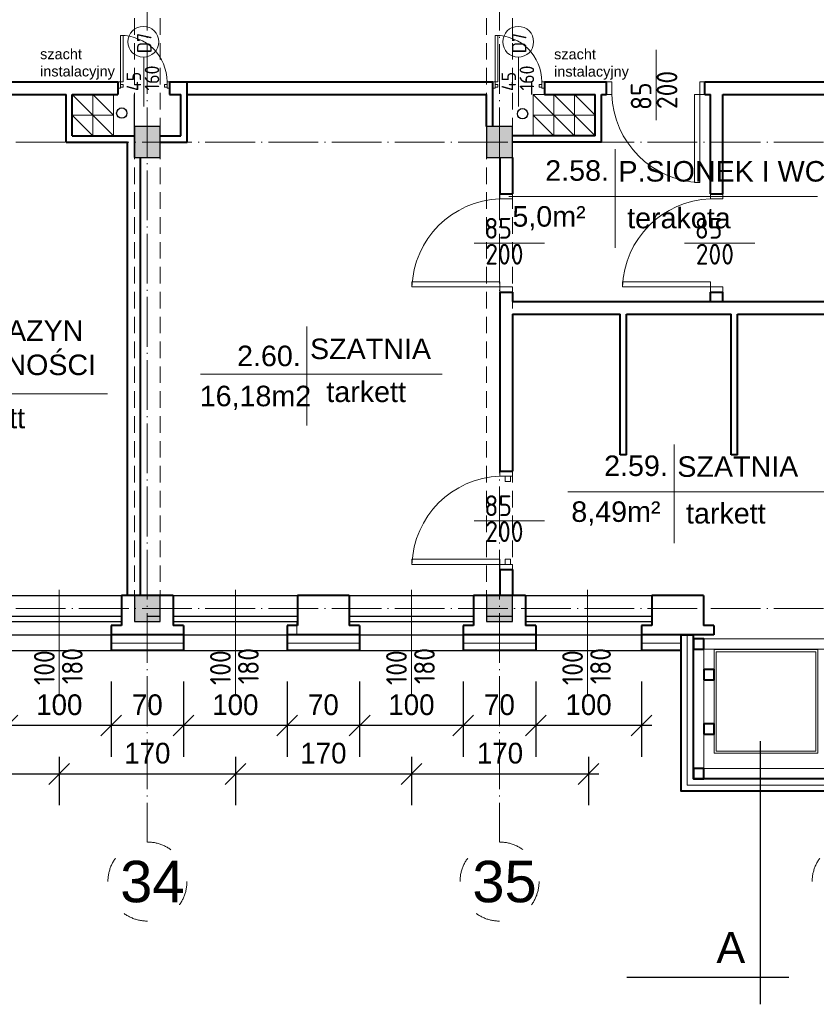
# Model space of a CAD drawing. Header units: millimetres. Extents: x -32003 to -19505, y 17931 to 29358.
# Tile 88 of 92: x -21177 to -20408, y 26482 to 27432. Entities that reach past the tile are written whole.
import ezdxf

# ---------------------------------------------------------------- set-up
doc = ezdxf.new("R2010")
doc.units = ezdxf.units.MM
doc.header["$PDMODE"] = 3
for name, pattern in [('ACAD_ISO03W100', [30, 12, -18]), ('ACAD_ISO04W100', [30.5, 24, -3, 0.5, -3]), ('KRESKOWA_X2', [12, 8, -4])]:
    doc.linetypes.add(name, pattern=pattern)
for name, color, linetype, lineweight in [('_wymiary', 1, 'Continuous', 9), ('drzwi', 140, 'Continuous', 13), ('KOMINY', 43, 'Continuous', 15), ('NR', 7, 'Continuous', 13), ('opisy drzwi', 40, 'Continuous', 13), ('opisy pom', 3, 'Continuous', 18), ('OPISY POM. 100', 150, 'Continuous', 20), ('przerywana', 7, 'KRESKOWA_X2', 5), ('sciany', 4, 'Continuous', 40), ('symetria', 7, 'ACAD_ISO03W100', 5), ('SZRAF', 51, 'Continuous', 9), ('słupy', 2, 'Continuous', 30), ('ula-szraf', 40, 'Continuous', 9), ('ściana', 4, 'Continuous', 40), ('ściany-OCIEPLENIE', 201, 'Continuous', 9)]:
    doc.layers.add(name, color=color, linetype=linetype, lineweight=lineweight)
doc.layers.add('kanalizacja', color=210, linetype='Continuous')
doc.styles.add('ISO', font='isocp.shx')
doc.styles.add('ROMANS', font='ROMANS')
doc.styles.add('style1', font='ARIAL.TTF')
doc.styles.add('SYSTEM', font='TXT')
doc.linetypes.add('BATTING', pattern='A,0.0001,-0.1,[134,ltypeshp.shx,S=0.1,R=0,X=-0.1,Y=0],-0.2,[134,ltypeshp.shx,S=0.1,R=180,X=0.1,Y=0],-0.1', length=0.4001)
doc.dimstyles.new('Jacek2', dxfattribs={"dimscale": 2, "dimtxt": 10, "dimasz": 10, "dimexe": 15, "dimexo": 15, "dimgap": 5, "dimtad": 1, "dimdec": 0, "dimrnd": 0.5, "dimzin": 0, "dimdsep": 46, "dimtxsty": 'Standard', "dimblk": 'OBLIQUE', "dimcen": 0, "dimdle": 5, "dimadec": 1, "dimazin": 0, "dimtfac": 1, "dimtdec": 0, "dimtofl": 0, "dimtmove": 0, "dimatfit": 3, "dimfxl": 0, "dimtolj": 1, "dimtzin": 0, "dimarcsym": 0})

# ---------------------------------------------------------------- blocks, each defined once
blk = doc.blocks.new('_OBLIQUE')
at = {"color": 0, "linetype": 'ByBlock'}
blk.add_line((-0.5, -0.5), (0.5, 0.5), dxfattribs=at)
blk = doc.blocks.new('*D331')
at = {"layer": '_wymiary', "color": 0, "lineweight": -2}
for p, q in [((-20678.67, 26793.45), (-20678.67, 26720.86)), ((-20576.67, 26793.45), (-20576.67, 26720.86)), ((-20566.67, 26750.86), (-20688.67, 26750.86))]:
    blk.add_line(p, q, dxfattribs=at)
at = {"layer": 'Defpoints', "color": 0}
for p in [(-20678.67, 26823.45), (-20576.67, 26823.45), (-20678.67, 26750.86)]:
    blk.add_point(p, dxfattribs=at)
at = {"layer": '_wymiary', "color": 0, "lineweight": -2, "xscale": 20, "yscale": 20, "zscale": 20, "rotation": 180}
blk.add_blockref('_OBLIQUE', (-20678.67, 26750.86), dxfattribs=at)
at = {"layer": '_wymiary', "color": 0, "lineweight": -2, "xscale": 20, "yscale": 20, "zscale": 20}
blk.add_blockref('_OBLIQUE', (-20576.67, 26750.86), dxfattribs=at)
at = {"layer": '_wymiary', "color": 0, "insert": (-20627.67, 26770.86), "char_height": 20, "attachment_point": 5}
blk.add_mtext('\\A1;100', dxfattribs=at)
blk = doc.blocks.new('*D332')
at = {"layer": '_wymiary', "color": 0, "lineweight": -2}
for p, q in [((-20748.67, 26793.45), (-20748.67, 26720.86)), ((-20678.67, 26793.45), (-20678.67, 26720.86)), ((-20668.67, 26750.86), (-20758.67, 26750.86))]:
    blk.add_line(p, q, dxfattribs=at)
at = {"layer": 'Defpoints', "color": 0}
for p in [(-20748.67, 26823.45), (-20678.67, 26823.45), (-20748.67, 26750.86)]:
    blk.add_point(p, dxfattribs=at)
at = {"layer": '_wymiary', "color": 0, "lineweight": -2, "xscale": 20, "yscale": 20, "zscale": 20, "rotation": 180}
blk.add_blockref('_OBLIQUE', (-20748.67, 26750.86), dxfattribs=at)
at = {"layer": '_wymiary', "color": 0, "lineweight": -2, "xscale": 20, "yscale": 20, "zscale": 20}
blk.add_blockref('_OBLIQUE', (-20678.67, 26750.86), dxfattribs=at)
at = {"layer": '_wymiary', "color": 0, "insert": (-20713.67, 26770.86), "char_height": 20, "attachment_point": 5}
blk.add_mtext('\\A1;70', dxfattribs=at)
blk = doc.blocks.new('*D333')
at = {"layer": '_wymiary', "color": 0, "lineweight": -2}
for p, q in [((-20848.67, 26793.45), (-20848.67, 26720.86)), ((-20748.67, 26793.45), (-20748.67, 26720.86)), ((-20738.67, 26750.86), (-20858.67, 26750.86))]:
    blk.add_line(p, q, dxfattribs=at)
at = {"layer": 'Defpoints', "color": 0}
for p in [(-20848.67, 26823.45), (-20748.67, 26823.45), (-20848.67, 26750.86)]:
    blk.add_point(p, dxfattribs=at)
at = {"layer": '_wymiary', "color": 0, "lineweight": -2, "xscale": 20, "yscale": 20, "zscale": 20, "rotation": 180}
blk.add_blockref('_OBLIQUE', (-20848.67, 26750.86), dxfattribs=at)
at = {"layer": '_wymiary', "color": 0, "lineweight": -2, "xscale": 20, "yscale": 20, "zscale": 20}
blk.add_blockref('_OBLIQUE', (-20748.67, 26750.86), dxfattribs=at)
at = {"layer": '_wymiary', "color": 0, "insert": (-20798.67, 26770.86), "char_height": 20, "attachment_point": 5}
blk.add_mtext('\\A1;100', dxfattribs=at)
blk = doc.blocks.new('*D334')
at = {"layer": '_wymiary', "color": 0, "lineweight": -2}
for p, q in [((-20918.67, 26793.45), (-20918.67, 26720.86)), ((-20848.67, 26793.45), (-20848.67, 26720.86)), ((-20838.67, 26750.86), (-20928.67, 26750.86))]:
    blk.add_line(p, q, dxfattribs=at)
at = {"layer": 'Defpoints', "color": 0}
for p in [(-20918.67, 26823.45), (-20848.67, 26823.45), (-20918.67, 26750.86)]:
    blk.add_point(p, dxfattribs=at)
at = {"layer": '_wymiary', "color": 0, "lineweight": -2, "xscale": 20, "yscale": 20, "zscale": 20, "rotation": 180}
blk.add_blockref('_OBLIQUE', (-20918.67, 26750.86), dxfattribs=at)
at = {"layer": '_wymiary', "color": 0, "lineweight": -2, "xscale": 20, "yscale": 20, "zscale": 20}
blk.add_blockref('_OBLIQUE', (-20848.67, 26750.86), dxfattribs=at)
at = {"layer": '_wymiary', "color": 0, "insert": (-20883.67, 26770.86), "char_height": 20, "attachment_point": 5}
blk.add_mtext('\\A1;70', dxfattribs=at)
blk = doc.blocks.new('*D335')
at = {"layer": '_wymiary', "color": 0, "lineweight": -2}
for p, q in [((-21018.67, 26793.45), (-21018.67, 26720.86)), ((-20918.67, 26793.45), (-20918.67, 26720.86)), ((-20908.67, 26750.86), (-21028.67, 26750.86))]:
    blk.add_line(p, q, dxfattribs=at)
at = {"layer": 'Defpoints', "color": 0}
for p in [(-21018.67, 26823.45), (-20918.67, 26823.45), (-21018.67, 26750.86)]:
    blk.add_point(p, dxfattribs=at)
at = {"layer": '_wymiary', "color": 0, "lineweight": -2, "xscale": 20, "yscale": 20, "zscale": 20, "rotation": 180}
blk.add_blockref('_OBLIQUE', (-21018.67, 26750.86), dxfattribs=at)
at = {"layer": '_wymiary', "color": 0, "lineweight": -2, "xscale": 20, "yscale": 20, "zscale": 20}
blk.add_blockref('_OBLIQUE', (-20918.67, 26750.86), dxfattribs=at)
at = {"layer": '_wymiary', "color": 0, "insert": (-20968.67, 26770.86), "char_height": 20, "attachment_point": 5}
blk.add_mtext('\\A1;100', dxfattribs=at)
blk = doc.blocks.new('*D336')
at = {"layer": '_wymiary', "color": 0, "lineweight": -2}
for p, q in [((-21088.67, 26793.45), (-21088.67, 26720.86)), ((-21018.67, 26793.45), (-21018.67, 26720.86)), ((-21008.67, 26750.86), (-21098.67, 26750.86))]:
    blk.add_line(p, q, dxfattribs=at)
at = {"layer": 'Defpoints', "color": 0}
for p in [(-21088.67, 26823.45), (-21018.67, 26823.45), (-21088.67, 26750.86)]:
    blk.add_point(p, dxfattribs=at)
at = {"layer": '_wymiary', "color": 0, "lineweight": -2, "xscale": 20, "yscale": 20, "zscale": 20, "rotation": 180}
blk.add_blockref('_OBLIQUE', (-21088.67, 26750.86), dxfattribs=at)
at = {"layer": '_wymiary', "color": 0, "lineweight": -2, "xscale": 20, "yscale": 20, "zscale": 20}
blk.add_blockref('_OBLIQUE', (-21018.67, 26750.86), dxfattribs=at)
at = {"layer": '_wymiary', "color": 0, "insert": (-21053.67, 26770.86), "char_height": 20, "attachment_point": 5}
blk.add_mtext('\\A1;70', dxfattribs=at)
blk = doc.blocks.new('*D337')
at = {"layer": '_wymiary', "color": 0, "lineweight": -2}
for p, q in [((-21188.67, 26793.45), (-21188.67, 26720.86)), ((-21088.67, 26793.45), (-21088.67, 26720.86)), ((-21078.67, 26750.86), (-21198.67, 26750.86))]:
    blk.add_line(p, q, dxfattribs=at)
at = {"layer": 'Defpoints', "color": 0}
for p in [(-21188.67, 26823.45), (-21088.67, 26823.45), (-21188.67, 26750.86)]:
    blk.add_point(p, dxfattribs=at)
at = {"layer": '_wymiary', "color": 0, "lineweight": -2, "xscale": 20, "yscale": 20, "zscale": 20, "rotation": 180}
blk.add_blockref('_OBLIQUE', (-21188.67, 26750.86), dxfattribs=at)
at = {"layer": '_wymiary', "color": 0, "lineweight": -2, "xscale": 20, "yscale": 20, "zscale": 20}
blk.add_blockref('_OBLIQUE', (-21088.67, 26750.86), dxfattribs=at)
at = {"layer": '_wymiary', "color": 0, "insert": (-21138.67, 26770.86), "char_height": 20, "attachment_point": 5}
blk.add_mtext('\\A1;100', dxfattribs=at)
blk = doc.blocks.new('*D390')
at = {"layer": '_wymiary', "color": 0, "lineweight": -2}
for p, q in [((-20798.67, 26720.86), (-20798.67, 26674.12)), ((-20627.67, 26720.86), (-20627.67, 26674.12)), ((-20617.67, 26704.12), (-20808.67, 26704.12))]:
    blk.add_line(p, q, dxfattribs=at)
at = {"layer": 'Defpoints', "color": 0}
for p in [(-20798.67, 26750.86), (-20627.67, 26750.86), (-20798.67, 26704.12)]:
    blk.add_point(p, dxfattribs=at)
at = {"layer": '_wymiary', "color": 0, "lineweight": -2, "xscale": 20, "yscale": 20, "zscale": 20, "rotation": 180}
blk.add_blockref('_OBLIQUE', (-20798.67, 26704.12), dxfattribs=at)
at = {"layer": '_wymiary', "color": 0, "lineweight": -2, "xscale": 20, "yscale": 20, "zscale": 20}
blk.add_blockref('_OBLIQUE', (-20627.67, 26704.12), dxfattribs=at)
at = {"layer": '_wymiary', "color": 0, "insert": (-20713.17, 26724.12), "char_height": 20, "attachment_point": 5}
blk.add_mtext('\\A1;170', dxfattribs=at)
blk = doc.blocks.new('*D391')
at = {"layer": '_wymiary', "color": 0, "lineweight": -2}
for p, q in [((-20968.67, 26720.86), (-20968.67, 26674.12)), ((-20798.67, 26720.86), (-20798.67, 26674.12)), ((-20788.67, 26704.12), (-20978.67, 26704.12))]:
    blk.add_line(p, q, dxfattribs=at)
at = {"layer": 'Defpoints', "color": 0}
for p in [(-20968.67, 26750.86), (-20798.67, 26750.86), (-20968.67, 26704.12)]:
    blk.add_point(p, dxfattribs=at)
at = {"layer": '_wymiary', "color": 0, "lineweight": -2, "xscale": 20, "yscale": 20, "zscale": 20, "rotation": 180}
blk.add_blockref('_OBLIQUE', (-20968.67, 26704.12), dxfattribs=at)
at = {"layer": '_wymiary', "color": 0, "lineweight": -2, "xscale": 20, "yscale": 20, "zscale": 20}
blk.add_blockref('_OBLIQUE', (-20798.67, 26704.12), dxfattribs=at)
at = {"layer": '_wymiary', "color": 0, "insert": (-20883.67, 26724.12), "char_height": 20, "attachment_point": 5}
blk.add_mtext('\\A1;170', dxfattribs=at)
blk = doc.blocks.new('*D392')
at = {"layer": '_wymiary', "color": 0, "lineweight": -2}
for p, q in [((-21138.67, 26720.86), (-21138.67, 26674.12)), ((-20968.67, 26720.86), (-20968.67, 26674.12)), ((-20958.67, 26704.12), (-21148.67, 26704.12))]:
    blk.add_line(p, q, dxfattribs=at)
at = {"layer": 'Defpoints', "color": 0}
for p in [(-21138.67, 26750.86), (-20968.67, 26750.86), (-21138.67, 26704.12)]:
    blk.add_point(p, dxfattribs=at)
at = {"layer": '_wymiary', "color": 0, "lineweight": -2, "xscale": 20, "yscale": 20, "zscale": 20, "rotation": 180}
blk.add_blockref('_OBLIQUE', (-21138.67, 26704.12), dxfattribs=at)
at = {"layer": '_wymiary', "color": 0, "lineweight": -2, "xscale": 20, "yscale": 20, "zscale": 20}
blk.add_blockref('_OBLIQUE', (-20968.67, 26704.12), dxfattribs=at)
at = {"layer": '_wymiary', "color": 0, "insert": (-21053.67, 26724.12), "char_height": 20, "attachment_point": 5}
blk.add_mtext('\\A1;170', dxfattribs=at)
blk = doc.blocks.new('*D393')
at = {"layer": '_wymiary', "color": 0, "lineweight": -2}
for p, q in [((-21308.67, 26720.86), (-21308.67, 26674.12)), ((-21138.67, 26720.86), (-21138.67, 26674.12)), ((-21128.67, 26704.12), (-21318.67, 26704.12))]:
    blk.add_line(p, q, dxfattribs=at)
at = {"layer": 'Defpoints', "color": 0}
for p in [(-21308.67, 26750.86), (-21138.67, 26750.86), (-21308.67, 26704.12)]:
    blk.add_point(p, dxfattribs=at)
at = {"layer": '_wymiary', "color": 0, "lineweight": -2, "xscale": 20, "yscale": 20, "zscale": 20, "rotation": 180}
blk.add_blockref('_OBLIQUE', (-21308.67, 26704.12), dxfattribs=at)
at = {"layer": '_wymiary', "color": 0, "lineweight": -2, "xscale": 20, "yscale": 20, "zscale": 20}
blk.add_blockref('_OBLIQUE', (-21138.67, 26704.12), dxfattribs=at)
at = {"layer": '_wymiary', "color": 0, "insert": (-21223.67, 26724.12), "char_height": 20, "attachment_point": 5}
blk.add_mtext('\\A1;170', dxfattribs=at)

msp = doc.modelspace()

# ---------------------------------------------------------------- hatches: boundary and pattern name
at = {"layer": 'SZRAF'}
h = msp.add_hatch(color=256, dxfattribs=at)
h.dxf.hatch_style = 1
h.paths.add_polyline_path([(-21066.17, 27313.95), (-21053.67, 27313.95), (-21053.67, 27328.95), (-21066.17, 27328.95)])
h.paths.add_polyline_path([(-21053.67, 27313.95), (-21066.17, 27313.95), (-21066.17, 27298.95), (-21053.67, 27298.95)])
h.paths.add_polyline_path([(-21053.67, 27313.95), (-21041.17, 27313.95), (-21041.17, 27328.95), (-21053.67, 27328.95)])
h.paths.add_polyline_path([(-21053.67, 27298.95), (-21041.17, 27298.95), (-21041.17, 27313.95), (-21053.67, 27313.95)])
h = msp.add_hatch(color=256, dxfattribs=at)
h.dxf.hatch_style = 1
h.paths.add_polyline_path([(-20726.17, 27313.95), (-20713.67, 27313.95), (-20713.67, 27328.95), (-20726.17, 27328.95)])
h.paths.add_polyline_path([(-20713.67, 27313.95), (-20726.17, 27313.95), (-20726.17, 27298.95), (-20713.67, 27298.95)])
h.paths.add_polyline_path([(-20713.67, 27313.95), (-20701.17, 27313.95), (-20701.17, 27328.95), (-20713.67, 27328.95)])
h.paths.add_polyline_path([(-20713.67, 27298.95), (-20701.17, 27298.95), (-20701.17, 27313.95), (-20713.67, 27313.95)])
h = msp.add_hatch(color=256, dxfattribs=at)
h.dxf.hatch_style = 1
h.paths.add_polyline_path([(-21041.17, 26876.45), (-21066.17, 26876.45), (-21066.17, 26863.95), (-21041.17, 26863.95)])
h.paths.add_polyline_path([(-21041.17, 26863.95), (-21066.17, 26863.95), (-21066.17, 26851.45), (-21041.17, 26851.45)])
h = msp.add_hatch(color=256, dxfattribs=at)
h.dxf.hatch_style = 1
h.paths.add_polyline_path([(-20701.17, 26876.45), (-20726.17, 26876.45), (-20726.17, 26863.95), (-20701.17, 26863.95)])
h.paths.add_polyline_path([(-20701.17, 26863.95), (-20726.17, 26863.95), (-20726.17, 26851.45), (-20701.17, 26851.45)])

# ---------------------------------------------------------------- linework, layer by layer
for p, q in [((-21015.17, 27371.95), (-21032.17, 27371.95)), ((-20682.67, 27371.95), (-20682.67, 27359.95)), ((-21066.17, 27298.95), (-21066.17, 27359.95)), ((-25972.17, 26876.45), (-20516.67, 26876.45)), ((-21198.67, 26856.52), (-21078.67, 26856.52)), ((-21053.67, 26856.52), (-21041.17, 26856.52)), ((-21053.67, 26856.52), (-21041.17, 26856.52)), ((-21028.67, 26856.52), (-20908.67, 26856.52)), ((-20858.67, 26856.52), (-20738.67, 26856.52)), ((-20726.17, 26856.52), (-20701.17, 26856.52)), ((-20726.17, 26856.52), (-20701.17, 26856.52)), ((-20688.67, 26856.52), (-20566.67, 26856.52)), ((-25956.51, 26838.45), (-20507.36, 26838.45)), ((-21199.67, 26838.45), (-21077.67, 26838.45)), ((-21029.67, 26838.45), (-20907.67, 26838.45)), ((-20859.67, 26838.45), (-20737.67, 26838.45)), ((-27768.67, 26823.45), (-20538.35, 26823.45)), ((-20461.91, 26735.87), (-20461.91, 26481.91)), ((-20590.58, 26508.13), (-20434.32, 26508.13))]:
    msp.add_line(p, q)
at = {"ltscale": 2}
for p, q in [((-21198.67, 26851.45), (-21078.67, 26851.45)), ((-21066.17, 26851.45), (-21041.17, 26851.45)), ((-21066.17, 26851.45), (-21041.17, 26851.45)), ((-21028.67, 26851.45), (-20908.67, 26851.45)), ((-20858.67, 26851.45), (-20738.67, 26851.45)), ((-20726.17, 26851.45), (-20701.17, 26851.45)), ((-20726.17, 26851.45), (-20701.17, 26851.45)), ((-20688.67, 26851.45), (-20566.67, 26851.45))]:
    msp.add_line(p, q, dxfattribs=at)
at = {"layer": 'drzwi'}
for points in [[(-20526.35, 26699.45), (-20370.35, 26699.45), (-20370.35, 26834.54), (-20526.35, 26834.54)], [(-20516.35, 26709.45), (-20380.35, 26709.45), (-20380.35, 26824.54), (-20516.35, 26824.54)], [(-20506.35, 26724.16), (-20406.35, 26724.16), (-20406.35, 26824.16), (-20506.35, 26824.16)], [(-20504.35, 26726.16), (-20408.35, 26726.16), (-20408.35, 26822.16), (-20504.35, 26822.16)]]:
    msp.add_lwpolyline(points, close=True, dxfattribs=at)
for points in [[(-21079.62, 27371.95, 0), (-21077.12, 27371.95, 0), (-21077.12, 27416.9, 0), (-21079.62, 27416.9, 0), (-21079.62, 27371.95, 0)], [(-20717.67, 27371.95, 0), (-20715.17, 27371.95, 0), (-20715.17, 27416.9, 0), (-20717.67, 27416.9, 0), (-20717.67, 27371.95, 0)], [(-21079.62, 27365.95, 0), (-21082.12, 27365.95, 0), (-21082.12, 27371.95, 0), (-21079.62, 27371.95, 0), (-21079.62, 27365.95, 0)], [(-21079.62, 27366.95, 0), (-21077.12, 27366.95, 0), (-21077.12, 27369.45, 0), (-21079.62, 27369.45, 0), (-21079.62, 27366.95, 0)], [(-21034.67, 27366.95, 0), (-21037.16, 27366.95, 0), (-21037.16, 27369.45, 0), (-21034.67, 27369.45, 0), (-21034.67, 27366.95, 0)], [(-21034.67, 27365.95, 0), (-21032.17, 27365.95, 0), (-21032.17, 27371.95, 0), (-21034.67, 27371.95, 0), (-21034.67, 27365.95, 0)], [(-20717.67, 27365.95, 0), (-20720.17, 27365.95, 0), (-20720.17, 27371.95, 0), (-20717.67, 27371.95, 0), (-20717.67, 27365.95, 0)], [(-20717.67, 27366.95, 0), (-20715.17, 27366.95, 0), (-20715.17, 27369.45, 0), (-20717.67, 27369.45, 0), (-20717.67, 27366.95, 0)], [(-20672.72, 27366.95, 0), (-20675.21, 27366.95, 0), (-20675.21, 27369.45, 0), (-20672.72, 27369.45, 0), (-20672.72, 27366.95, 0)], [(-20672.72, 27365.95, 0), (-20670.22, 27365.95, 0), (-20670.22, 27371.95, 0), (-20672.72, 27371.95, 0), (-20672.72, 27365.95, 0)], [(-20605.3, 27371.95, 0), (-20610.3, 27371.95, 0), (-20610.3, 27359.95, 0), (-20605.3, 27359.95, 0), (-20605.3, 27371.95, 0)], [(-20520.3, 27371.95, 0), (-20515.3, 27371.95, 0), (-20515.3, 27359.95, 0), (-20520.3, 27359.95, 0), (-20520.3, 27371.95, 0)], [(-20520.3, 27359.95, 0), (-20525.3, 27359.95, 0), (-20525.29, 27274.95, 0), (-20520.29, 27274.95, 0), (-20520.3, 27359.95, 0)], [(-20701.17, 27259.12, 0), (-20701.17, 27264.12, 0), (-20713.17, 27264.12, 0), (-20713.17, 27259.12, 0), (-20701.17, 27259.12, 0)], [(-20497.99, 27259.12, 0), (-20497.99, 27264.12, 0), (-20509.99, 27264.12, 0), (-20509.99, 27259.12, 0), (-20497.99, 27259.12, 0)], [(-20713.17, 27174.12, 0), (-20713.17, 27179.12, 0), (-20798.17, 27179.12, 0), (-20798.17, 27174.12, 0), (-20713.17, 27174.12, 0)], [(-20701.17, 27174.12, 0), (-20701.17, 27169.12, 0), (-20713.17, 27169.12, 0), (-20713.17, 27174.12, 0), (-20701.17, 27174.12, 0)], [(-20509.99, 27174.12, 0), (-20509.99, 27179.12, 0), (-20594.99, 27179.12, 0), (-20594.99, 27174.12, 0), (-20509.99, 27174.12, 0)], [(-20497.99, 27174.12, 0), (-20497.99, 27169.12, 0), (-20509.99, 27169.12, 0), (-20509.99, 27174.12, 0), (-20497.99, 27174.12, 0)], [(-20701.17, 26991.45, 0), (-20701.17, 26996.45, 0), (-20713.17, 26996.45, 0), (-20713.17, 26991.45, 0), (-20701.17, 26991.45, 0)], [(-20703.17, 26991.45, 0), (-20703.17, 26986.45, 0), (-20708.17, 26986.45, 0), (-20708.17, 26991.45, 0), (-20703.17, 26991.45, 0)], [(-20713.17, 26906.45, 0), (-20713.17, 26911.45, 0), (-20798.17, 26911.45, 0), (-20798.17, 26906.45, 0), (-20713.17, 26906.45, 0)], [(-20703.17, 26906.45, 0), (-20703.17, 26911.45, 0), (-20708.17, 26911.45, 0), (-20708.17, 26906.45, 0), (-20703.17, 26906.45, 0)], [(-20701.17, 26906.45, 0), (-20701.17, 26901.45, 0), (-20713.17, 26901.45, 0), (-20713.17, 26906.45, 0), (-20701.17, 26906.45, 0)]]:
    msp.add_polyline3d(points, dxfattribs=at)
for centre, radius, start, end in [((-21079.62, 27371.95), 44.96, 0, 90), ((-20717.67, 27371.95), 44.96, 0, 90), ((-20517.22, 27363.02), 88.13, 181.99963, 268.00233), ((-20710.09, 27171.04), 88.13, 91.99843, 178.00113), ((-20506.92, 27171.04), 88.13, 91.99843, 178.00113), ((-20710.09, 26903.38), 88.13, 91.99843, 178.00113)]:
    msp.add_arc(centre, radius, start, end, dxfattribs=at)
at = {"layer": 'kanalizacja'}
for centre in [(-21078.3, 27341.93), (-20691.41, 27341.24)]:
    msp.add_circle(centre, 5, dxfattribs=at)
at = {"layer": 'KOMINY'}
for p, q in [((-21126.17, 27359.93), (-21106.17, 27339.93)), ((-21106.17, 27359.93), (-21086.17, 27339.93)), ((-20681.17, 27359.93), (-20661.17, 27339.93)), ((-20661.17, 27359.93), (-20641.17, 27339.93)), ((-20641.17, 27359.93), (-20621.17, 27339.93)), ((-21126.17, 27339.93), (-21106.17, 27319.93)), ((-21106.17, 27339.93), (-21086.17, 27319.93)), ((-20681.17, 27339.93), (-20661.17, 27319.93)), ((-20661.17, 27339.93), (-20641.17, 27319.93)), ((-20641.17, 27339.93), (-20621.17, 27319.93))]:
    msp.add_line(p, q, dxfattribs=at)
for points in [[(-21106.17, 27339.93), (-21126.17, 27339.93), (-21126.17, 27359.93), (-21106.17, 27359.93)], [(-21086.17, 27339.95), (-21106.17, 27339.95), (-21106.17, 27359.95), (-21086.17, 27359.95)], [(-20661.17, 27339.93), (-20681.17, 27339.93), (-20681.17, 27359.93), (-20661.17, 27359.93)], [(-20641.17, 27339.93), (-20661.17, 27339.93), (-20661.17, 27359.93), (-20641.17, 27359.93)], [(-20621.17, 27339.93), (-20641.17, 27339.93), (-20641.17, 27359.93), (-20621.17, 27359.93)], [(-21106.17, 27319.93), (-21126.17, 27319.93), (-21126.17, 27339.93), (-21106.17, 27339.93)], [(-21086.17, 27319.93), (-21106.17, 27319.93), (-21106.17, 27339.93), (-21086.17, 27339.93)], [(-20661.17, 27319.93), (-20681.17, 27319.93), (-20681.17, 27339.93), (-20661.17, 27339.93)], [(-20641.17, 27319.93), (-20661.17, 27319.93), (-20661.17, 27339.93), (-20641.17, 27339.93)], [(-20621.17, 27319.93), (-20641.17, 27319.93), (-20641.17, 27339.93), (-20621.17, 27339.93)]]:
    msp.add_lwpolyline(points, close=True, dxfattribs=at)
at = {"layer": 'opisy drzwi'}
for p, q in [((-20562.45, 27334.97), (-20562.45, 27402.84)), ((-21057.14, 27395.7), (-21057.14, 27348.19)), ((-20695.2, 27395.7), (-20695.2, 27348.19)), ((-20738.15, 27216.27), (-20670.28, 27216.27)), ((-20534.97, 27216.27), (-20467.1, 27216.27)), ((-20738.15, 26948.6), (-20670.28, 26948.6)), ((-21138.67, 26881.74), (-21138.67, 26779.98)), ((-20968.67, 26881.74), (-20968.67, 26779.98)), ((-20798.67, 26881.74), (-20798.67, 26779.98)), ((-20628.67, 26881.74), (-20628.67, 26779.98))]:
    msp.add_line(p, q, dxfattribs=at)
for centre in [(-21057.51, 27410.71), (-20695.57, 27410.71)]:
    msp.add_circle(centre, 14.88, dxfattribs=at)
at = {"layer": 'opisy pom'}
for p, q in [((-20601.95, 27307.16), (-20601.95, 27211.76)), ((-20704.62, 27261.26), (-20406.47, 27261.26)), ((-20899.7, 27135.85), (-20899.7, 27040.45)), ((-21002.37, 27089.95), (-20768.89, 27089.95)), ((-21370.11, 27071.05), (-21092.03, 27071.05)), ((-20545.1, 27022.25), (-20545.1, 26926.85)), ((-20647.77, 26976.35), (-20349.62, 26976.35))]:
    msp.add_line(p, q, dxfattribs=at)
at = {"layer": 'przerywana', "ltscale": 2}
for p, q in [((-21066.17, 28201.45), (-21066.17, 26876.45)), ((-21041.17, 28201.45), (-21041.17, 26876.45)), ((-20726.17, 28201.45), (-20726.17, 26876.45)), ((-20701.17, 28201.45), (-20701.17, 26876.45))]:
    msp.add_line(p, q, dxfattribs=at)
at = {"layer": 'sciany'}
for p, q in [((-21216.69, 27371.95), (-21082.12, 27371.95)), ((-21082.12, 27371.95), (-21082.12, 27359.95)), ((-21032.11, 27371.95), (-21015.17, 27371.95)), ((-21032.11, 27371.95), (-21015.17, 27371.95)), ((-21032.11, 27371.95), (-21032.11, 27359.95)), ((-21015.17, 27313.93), (-21015.17, 27371.95)), ((-21015.17, 27371.95), (-20720.17, 27371.95)), ((-20873.67, 27371.95), (-20858.67, 27371.95)), ((-20720.17, 27328.95), (-20720.17, 27371.95)), ((-20670.22, 27371.95), (-20611.67, 27371.95)), ((-20670.22, 27371.95), (-20610.3, 27371.95)), ((-20670.22, 27371.95), (-20670.22, 27359.95)), ((-20515.3, 27371.95), (-20506.67, 27371.95)), ((-20515.3, 27371.95), (-20310.17, 27371.95)), ((-21216.69, 27359.94), (-21132.17, 27359.93)), ((-21132.17, 27313.93), (-21132.17, 27359.93)), ((-21126.17, 27359.93), (-21082.12, 27359.95)), ((-21126.17, 27319.91), (-21126.17, 27359.93)), ((-21032.11, 27359.95), (-21021.17, 27359.95)), ((-21021.17, 27319.93), (-21021.17, 27359.95)), ((-21015.17, 27359.95), (-20726.17, 27359.95)), ((-20726.17, 27328.95), (-20726.17, 27359.95)), ((-20670.22, 27359.95), (-20621.17, 27359.95)), ((-20621.17, 27319.93), (-20621.17, 27359.95)), ((-20615.17, 27313.95), (-20615.17, 27359.95)), ((-20615.17, 27359.95), (-20610.3, 27359.95)), ((-20515.3, 27359.95), (-20511.49, 27359.95)), ((-20512.99, 27359.95), (-20509.99, 27359.95)), ((-20497.99, 27359.95), (-20392.17, 27359.95)), ((-20497.99, 27264.12), (-20497.99, 27359.95)), ((-21126.17, 27319.91), (-21066.17, 27319.93)), ((-21041.17, 27319.93), (-21021.17, 27319.93)), ((-20621.17, 27319.93), (-20701.17, 27319.93)), ((-21132.17, 27313.93), (-21072.67, 27313.93)), ((-21041.17, 27313.93), (-21015.17, 27313.93)), ((-20615.17, 27313.95), (-20701.17, 27313.93)), ((-21060.67, 27298.95), (-21060.67, 26876.45)), ((-20713.17, 27298.95), (-20713.17, 27264.12)), ((-20701.17, 27298.95), (-20701.17, 27264.12)), ((-20713.17, 27169.12), (-20713.17, 27147.95)), ((-20509.99, 27159.95), (-20509.99, 27169.12)), ((-20497.99, 27159.95), (-20497.99, 27169.12)), ((-20701.17, 27159.95), (-20379.67, 27159.95)), ((-20713.17, 27147.95), (-20713.17, 27056.1)), ((-20701.17, 27147.95), (-20597, 27147.95)), ((-20701.17, 27147.95), (-20701.17, 27056.1)), ((-20591, 27147.95), (-20489.83, 27147.95)), ((-20591, 27147.95), (-20516.67, 27147.95)), ((-20483.83, 27147.95), (-20379.67, 27147.95)), ((-20713.17, 27056.1), (-20713.17, 26996.45)), ((-20701.17, 27056.1), (-20701.17, 26996.45))]:
    msp.add_line(p, q, dxfattribs=at)
for points in [[(-20370.35, 26838.45), (-20358.35, 26838.45), (-20358.35, 26687.45), (-20538.35, 26687.45), (-20538.35, 26838.45), (-20526.35, 26838.45)], [(-20370.35, 26838.45), (-20370.35, 26838.45), (-20370.35, 26699.45), (-20526.35, 26699.45), (-20526.35, 26838.45)]]:
    msp.add_lwpolyline(points, dxfattribs=at)
for points in [[(-20526.35, 26824.54), (-20516.35, 26824.54), (-20516.35, 26834.54), (-20526.35, 26834.54)], [(-20516.35, 26795.14), (-20506.35, 26795.14), (-20506.35, 26805.14), (-20516.35, 26805.14)], [(-20516.35, 26742.66), (-20506.35, 26742.66), (-20506.35, 26752.66), (-20516.35, 26752.66)], [(-20526.35, 26699.45), (-20516.35, 26699.45), (-20516.35, 26709.45), (-20526.35, 26709.45)]]:
    msp.add_lwpolyline(points, close=True, dxfattribs=at)
at = {"layer": 'symetria', "linetype": 'ACAD_ISO04W100', "ltscale": 2}
for p, q in [((-21053.67, 28201.45), (-21053.67, 26638.5)), ((-20713.67, 28201.45), (-20713.67, 26638.5)), ((-27768.67, 27313.95), (-19699.1, 27313.95)), ((-27768.67, 26863.95), (-19699.1, 26863.95))]:
    msp.add_line(p, q, dxfattribs=at)
at = {"layer": 'symetria', "ltscale": 2}
for centre in [(-21053.59, 26600.35), (-20713.59, 26600.35), (-20373.59, 26600.35)]:
    msp.add_circle(centre, 38.15, dxfattribs=at)
at = {"layer": 'SZRAF', "linetype": 'BATTING', "ltscale": 14}
for p, q in [((-21018.67, 26830.45), (-21088.67, 26830.45)), ((-20848.67, 26830.45), (-20918.67, 26830.45)), ((-20678.67, 26830.45), (-20748.67, 26830.45)), ((-20538.35, 26830.45), (-20576.67, 26830.45))]:
    msp.add_line(p, q, dxfattribs=at)
at = {"layer": 'słupy'}
for points in [[(-21066.17, 27298.95), (-21041.17, 27298.95), (-21041.17, 27328.95), (-21066.17, 27328.95)], [(-20726.17, 27298.95), (-20701.17, 27298.95), (-20701.17, 27328.95), (-20726.17, 27328.95)], [(-21066.17, 26851.45), (-21041.17, 26851.45), (-21041.17, 26876.45), (-21066.17, 26876.45)], [(-20726.17, 26851.45), (-20701.17, 26851.45), (-20701.17, 26876.45), (-20726.17, 26876.45)]]:
    msp.add_lwpolyline(points, close=True, dxfattribs=at)
at = {"layer": 'ula-szraf', "ltscale": 3}
msp.add_line((-20909.17, 26851.45), (-20909.17, 26838.45), dxfattribs=at)
at = {"layer": 'ściana'}
for p, q in [((-20610.3, 27359.95), (-20610.3, 27371.95)), ((-20515.3, 27359.95), (-20515.3, 27371.95)), ((-20509.99, 27264.12), (-20509.99, 27359.95)), ((-21072.67, 26876.45), (-21072.67, 27313.93)), ((-20713.17, 27264.12), (-20701.17, 27264.12)), ((-20509.99, 27264.12), (-20497.99, 27264.12)), ((-20713.17, 27169.12), (-20701.17, 27169.12)), ((-20701.17, 27169.12), (-20701.17, 27159.95)), ((-20509.99, 27169.12), (-20497.99, 27169.12)), ((-20597, 27012.2), (-20597, 27147.95)), ((-20591, 27012.2), (-20591, 27147.95)), ((-20489.83, 27012.2), (-20489.83, 27147.95)), ((-20483.83, 27012.2), (-20483.83, 27147.95)), ((-20591, 27012.2), (-20597, 27012.2)), ((-20483.83, 27012.2), (-20489.83, 27012.2)), ((-20713.17, 26996.45), (-20701.17, 26996.45)), ((-20713.17, 26901.45), (-20701.17, 26901.45)), ((-20713.17, 26901.45), (-20713.17, 26876.45)), ((-20701.17, 26901.45), (-20701.17, 26876.45)), ((-21028.67, 26876.45), (-21078.67, 26876.45)), ((-21078.67, 26876.45), (-21078.67, 26847.45)), ((-21028.67, 26876.45), (-21028.67, 26847.45)), ((-20858.67, 26876.45), (-20908.67, 26876.45)), ((-20908.67, 26876.45), (-20908.67, 26847.45)), ((-20858.67, 26876.45), (-20858.67, 26847.45)), ((-20688.67, 26876.45), (-20738.67, 26876.45)), ((-20738.67, 26876.45), (-20738.67, 26847.45)), ((-20688.67, 26876.45), (-20688.67, 26847.45)), ((-20516.67, 26876.45), (-20566.67, 26876.45)), ((-20566.67, 26876.45), (-20566.67, 26847.45)), ((-20516.67, 26876.45), (-20516.67, 26847.45)), ((-21088.67, 26847.45), (-21088.67, 26823.45)), ((-21078.67, 26847.45), (-21088.67, 26847.45)), ((-21018.67, 26847.45), (-21028.67, 26847.45)), ((-21018.67, 26847.45), (-21018.67, 26823.45)), ((-20918.67, 26847.45), (-20918.67, 26823.45)), ((-20908.67, 26847.45), (-20918.67, 26847.45)), ((-20848.67, 26847.45), (-20858.67, 26847.45)), ((-20848.67, 26847.45), (-20848.67, 26823.45)), ((-20748.67, 26847.45), (-20748.67, 26823.45)), ((-20738.67, 26847.45), (-20748.67, 26847.45)), ((-20678.67, 26847.45), (-20688.67, 26847.45)), ((-20678.67, 26847.45), (-20678.67, 26823.45)), ((-20576.67, 26847.45), (-20576.67, 26823.45)), ((-20566.67, 26847.45), (-20576.67, 26847.45)), ((-20506.67, 26847.45), (-20516.67, 26847.45)), ((-20506.67, 26847.45), (-20506.67, 26838.45)), ((-21018.67, 26838.45), (-21088.67, 26838.45)), ((-20848.67, 26838.45), (-20918.67, 26838.45)), ((-20678.67, 26838.45), (-20748.67, 26838.45)), ((-20506.67, 26838.45), (-20576.67, 26838.45)), ((-21018.67, 26823.45), (-21088.67, 26823.45)), ((-20848.67, 26823.45), (-20918.67, 26823.45)), ((-20678.67, 26823.45), (-20748.67, 26823.45)), ((-20538.35, 26823.45), (-20576.67, 26823.45))]:
    msp.add_line(p, q, dxfattribs=at)
at = {"layer": 'ściany-OCIEPLENIE', "linetype": 'BATTING', "ltscale": 14}
msp.add_lwpolyline([(-20364.35, 26838.45), (-20364.35, 26693.45), (-20532.35, 26693.45), (-20532.35, 26838.45)], dxfattribs=at)

# ---------------------------------------------------------------- texts
at = {"layer": 'NR', "ltscale": 5, "char_height": 40, "width": 65, "attachment_point": 1, "style": 'style1'}
for s, insert in [('34', (-21079.87, 26620.38)), ('35', (-20739.87, 26620.38))]:
    msp.add_mtext(s, dxfattribs=dict(at, insert=insert))
at = {"layer": 'opisy drzwi', "style": 'ISO'}
for s, height, rotation, p in [('D7', 14, 90, (-21049.58, 27399.64)), ('D7', 14, 90, (-20687.64, 27399.64)), ('160', 14, 90, (-21042.15, 27363.76)), ('160', 14, 90, (-20680.21, 27363.76)), ('45', 14, 90, (-21059.65, 27363.12)), ('45', 14, 90, (-20697.71, 27363.12)), ('200', 20, 90.0012, (-20541.89, 27345.78)), ('85', 20, 90.0012, (-20566.89, 27344.86)), ('100', 20, 90, (-21143.11, 26789.96)), ('180', 20, 90, (-21116.08, 26790.87)), ('100', 20, 90, (-20973.11, 26789.96)), ('180', 20, 90, (-20946.08, 26790.87)), ('100', 20, 90, (-20803.11, 26789.96)), ('180', 20, 90, (-20776.08, 26790.87)), ('100', 20, 90, (-20633.11, 26789.96)), ('180', 20, 90, (-20606.08, 26790.87))]:
    msp.add_text(s, height=height, rotation=rotation, dxfattribs=at).set_placement(p)
for s, p in [('85', (-20728.25, 27220.72)), ('85', (-20525.08, 27220.72)), ('200', (-20727.34, 27195.71)), ('200', (-20524.16, 27195.71)), ('85', (-20728.25, 26953.05)), ('200', (-20727.34, 26928.04))]:
    msp.add_text(s, height=20, dxfattribs=at).set_placement(p)
at = {"layer": 'opisy pom', "attachment_point": 1}
for s, insert, char_height, style in [('{\\fArial|b0|i0|c238|p34;szacht\\Pinstalacyjny}', (-21157.2, 27403.92), 10, 'ROMANS'), ('{\\fArial|b0|i0|c238|p34;szacht\\Pinstalacyjny}', (-20660.94, 27403.76), 10, 'ROMANS'), ('{\\fArial|b0|i0|c238|p34;        2.58.}', (-20730.94, 27296.41), 19.8, 'SYSTEM'), ('{\\fArial|b0|i0|c238|p34;        P.SIONEK I WC}', (-20660.27, 27295.61), 19.8, 'SYSTEM'), ('{\\fArial|b0|i0|c238|p34;5,0m²}', (-20701.17, 27252.12), 19.8, 'SYSTEM'), ('{\\fArial|b0|i0|c238|p34;terakota}', (-20590.39, 27250.53), 19.8, 'SYSTEM'), ('{\\fArial|b0|i0|c238|p34;        MAGAZYN \\P        ŻYWNOŚCI}', (-21313.62, 27141.87), 19.8, 'SYSTEM'), ('{\\fArial|b0|i0|c238|p34;        2.60.}', (-21028.49, 27117.49), 19.8, 'SYSTEM'), ('{\\fArial|b0|i0|c238|p34;        SZATNIA}', (-20958.03, 27124.3), 19.8, 'SYSTEM'), ('{\\fArial|b0|i0|c238|p34;16,18m2}', (-21003.08, 27078.81), 19.8, 'SYSTEM'), ('{\\fArial|b0|i0|c238|p34;tarkett}', (-20880.8, 27082.85), 19.8, 'SYSTEM'), ('{\\fArial|b0|i0|c238|p34;tarkett}', (-21248.54, 27057.54), 19.8, 'SYSTEM'), ('{\\fArial|b0|i0|c238|p34;        2.59.}', (-20674.09, 27011.5), 19.8, 'SYSTEM'), ('{\\fArial|b0|i0|c238|p34;        SZATNIA}', (-20603.42, 27010.7), 19.8, 'SYSTEM'), ('{\\fArial|b0|i0|c238|p34;8,49m² }', (-20644.32, 26967.21), 19.8, 'SYSTEM'), ('{\\fArial|b0|i0|c238|p34;tarkett}', (-20533.54, 26965.63), 19.8, 'SYSTEM')]:
    msp.add_mtext(s, dxfattribs=dict(at, insert=insert, char_height=char_height, style=style))
at = {"layer": 'OPISY POM. 100', "insert": (-20504.28, 26551.63), "char_height": 30, "attachment_point": 1, "style": 'SYSTEM'}
msp.add_mtext('{\\fArial|b0|i0|c238|p34;A}', dxfattribs=at)

# ---------------------------------------------------------------- dimensions: what is measured, and where the dimension line sits
at = {"layer": '_wymiary'}
for base, p1, p2, picture, middle in [((-21188.67, 26750.86), (-21088.67, 26823.45), (-21188.67, 26823.45), '*D337', (-21138.67, 26770.86)), ((-21088.67, 26750.86), (-21018.67, 26823.45), (-21088.67, 26823.45), '*D336', (-21053.67, 26770.86)), ((-21018.67, 26750.86), (-20918.67, 26823.45), (-21018.67, 26823.45), '*D335', (-20968.67, 26770.86)), ((-20918.67, 26750.86), (-20848.67, 26823.45), (-20918.67, 26823.45), '*D334', (-20883.67, 26770.86)), ((-20848.67, 26750.86), (-20748.67, 26823.45), (-20848.67, 26823.45), '*D333', (-20798.67, 26770.86)), ((-20748.67, 26750.86), (-20678.67, 26823.45), (-20748.67, 26823.45), '*D332', (-20713.67, 26770.86)), ((-21308.67, 26704.12), (-21138.67, 26750.86), (-21308.67, 26750.86), '*D393', (-21223.67, 26724.12)), ((-21138.67, 26704.12), (-20968.67, 26750.86), (-21138.67, 26750.86), '*D392', (-21053.67, 26724.12)), ((-20968.67, 26704.12), (-20798.67, 26750.86), (-20968.67, 26750.86), '*D391', (-20883.67, 26724.12))]:
    dim = msp.add_linear_dim(base=base, p1=p1, p2=p2, dimstyle='Jacek2', override={"dimtmove": 1}, dxfattribs=at)
    dim.commit()
    dim.dimension.update_dxf_attribs({"geometry": picture, "text_midpoint": middle})
for base, p1, p2, text, picture, middle in [((-20678.67, 26750.86), (-20576.67, 26823.45), (-20678.67, 26823.45), '100', '*D331', (-20627.67, 26770.86)), ((-20798.67, 26704.12), (-20627.67, 26750.86), (-20798.67, 26750.86), '170', '*D390', (-20713.17, 26724.12))]:
    dim = msp.add_linear_dim(base=base, p1=p1, p2=p2, text=text, dimstyle='Jacek2', override={"dimtmove": 1}, dxfattribs=at)
    dim.commit()
    dim.dimension.update_dxf_attribs({"geometry": picture, "text_midpoint": middle})

doc.saveas('drawing.dxf')
